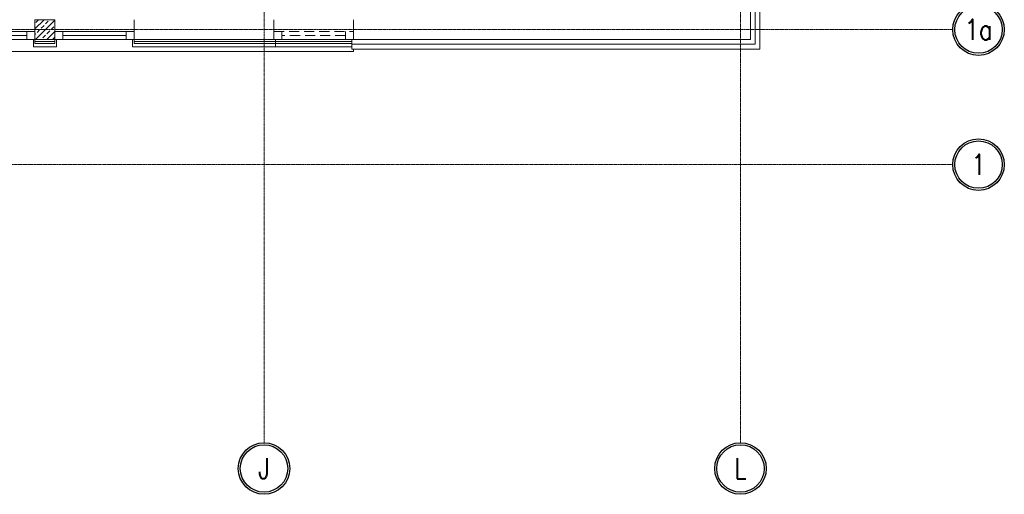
# Model space of a CAD drawing. Header units: centimetres. Extents: x 88729 to 133553, y -16225 to 14174.
# Tile 207 of 231: x 93551 to 94791, y -9853 to -9256. Entities that reach past the tile are written whole.
import ezdxf
from ezdxf.enums import TextEntityAlignment as Align

# ---------------------------------------------------------------- set-up
doc = ezdxf.new("R2010")
doc.units = ezdxf.units.CM
for name, pattern in [('ACAD_ISO04W100', [30.5, 24, -3, 0.5, -3]), ('CENTER2', [1.125, 0.75, -0.125, 0.125, -0.125]), ('DASHED', [19.05, 12.7, -6.35])]:
    doc.linetypes.add(name, pattern=pattern)
for name, color, linetype in [('A-OS', 252, 'CENTER2'), ('A-rdzenie zelbetowe', 252, 'Continuous'), ('A-SCIANY', 252, 'Continuous'), ('A-WID', 252, 'Continuous'), ('E_PODKLAD', 7, 'Continuous'), ('mat', 252, 'Continuous'), ('R-MET-IWE', 252, 'Continuous')]:
    doc.layers.add(name, color=color, linetype=linetype)
for name, color, linetype, lineweight in [('A-SLUSARKA', 252, 'Continuous', 13), ('PR_izolacja', 252, 'Continuous', 20), ('rz_zelbet', 252, 'Continuous', 20)]:
    doc.layers.add(name, color=color, linetype=linetype, lineweight=lineweight)
doc.styles.add('ROMANS', font='ROMANS.SHX', dxfattribs={"width": 0.6})
doc.styles.get("Standard").update_dxf_attribs({"font": 'txt.shx'})
doc.linetypes.add('BATTING', pattern='A,0.00254,-2.54,[134,LTYPESHP.SHX,S=2.54,R=0,X=-2.54,Y=0],-5.08,[134,LTYPESHP.SHX,S=2.54,R=180,X=2.54,Y=0],-2.54', length=10.16254)

# ---------------------------------------------------------------- blocks, each defined once
blk = doc.blocks.new('OSKA_D')
at = {"linetype": 'Continuous'}
for radius in [25, 23]:
    blk.add_circle((0, -25), radius, dxfattribs=at)
at = {"style": 'ROMANS', "width": 0.8, "flags": 4}
blk.add_attdef('OS', text='', height=20, dxfattribs=at).set_placement((0, -25), align=Align.MIDDLE_CENTER)
blk = doc.blocks.new('A$Ce817dbbb')
at = {"layer": 'rz_zelbet', "lineweight": 9, "ltscale": 0.1}
h = blk.add_hatch(dxfattribs=at)
h.set_pattern_fill('ANSI33', color=252, scale=40, style=0)
h.set_pattern_definition([(45, (-32124.376, 12060.049), (-7.0710678, 7.0710678), []), (45, (-32117.305, 12060.049), (-7.0710678, 7.0710678), [5, -2.5])])
h.paths.add_polyline_path([(2168.1, -19721), (2193.1, -19721), (2193.1, -19746), (2168.1, -19746)])
at = {"layer": 'A-OS', "color": 252, "lineweight": 9, "ltscale": 2}
for p, q in [((3056.6, -16365.2), (3056.6, -20253.8)), ((2456.6, -17463.7), (2456.6, -20253.8)), ((1893.4, -19733.5), (3323.9, -19733.5)), ((-2608.2, -19903.5), (3323.9, -19903.5))]:
    blk.add_line(p, q, dxfattribs=at)
at = {"layer": 'A-rdzenie zelbetowe', "color": 252, "lineweight": 9, "ltscale": 0.1}
blk.add_lwpolyline([(2168.1, -19721), (2193.1, -19721), (2193.1, -19746), (2168.1, -19746)], close=True, dxfattribs=at)
at = {"layer": 'A-SCIANY', "color": 252, "lineweight": 9, "ltscale": 3}
for p, q in [((3081.1, -19758), (3081.1, -19625)), ((2168.1, -19746), (2168.1, -19721)), ((2193.1, -19746), (2193.1, -19721)), ((2293.1, -19746), (2293.1, -19721)), ((2469.1, -19746), (2469.1, -19721)), ((2569.1, -19746), (2569.1, -19721)), ((2166.1, -19755), (2166.1, -19746)), ((2195.1, -19755), (2195.1, -19746)), ((2291.1, -19755), (2291.1, -19746)), ((2471.1, -19755), (2471.1, -19746)), ((2567.1, -19755), (2567.1, -19746)), ((2166.1, -19755), (2195.1, -19755)), ((2291.1, -19755), (2567.1, -19755)), ((2567.1, -19758), (2567.1, -19755)), ((2567.1, -19758), (3081.1, -19758))]:
    blk.add_line(p, q, dxfattribs=at)
at = {"layer": 'A-SLUSARKA', "color": 252, "lineweight": 9}
for points in [[(2068.1, -19736), (2168.1, -19736), (2168.1, -19746), (2068.1, -19746), (2068.1, -19736), (2078.1, -19736), (2078.1, -19746), (2158.1, -19746), (2158.1, -19736), (2158.1, -19741), (2078.1, -19741), (2078.1, -19741), (2078.1, -19741), (2078.1, -19741)], [(2193.1, -19736), (2293.1, -19736), (2293.1, -19746), (2193.1, -19746), (2193.1, -19736), (2203.1, -19736), (2203.1, -19746), (2283.1, -19746), (2283.1, -19736), (2283.1, -19741), (2203.1, -19741), (2203.1, -19741), (2203.1, -19741), (2203.1, -19741)]]:
    blk.add_lwpolyline(points, dxfattribs=at)
at = {"layer": 'A-SLUSARKA', "color": 252, "linetype": 'DASHED', "lineweight": 9}
blk.add_lwpolyline([(2469.1, -19736), (2569.1, -19736), (2569.1, -19746), (2469.1, -19746), (2469.1, -19736), (2479.1, -19736), (2479.1, -19746), (2559.1, -19746), (2559.1, -19736), (2559.1, -19741), (2479.1, -19741), (2479.1, -19741), (2479.1, -19741), (2479.1, -19741)], dxfattribs=at)
at = {"layer": 'A-WID', "color": 252, "lineweight": 9}
for q in [(2068.1, -19761), (2569.1, -19758)]:
    blk.add_line((2569.1, -19761), q, dxfattribs=at)
at = {"layer": 'mat', "color": 252, "lineweight": 9}
for p, q in [((3069.1, -19746), (3069.1, -19026)), ((2168.1, -19746), (2193.1, -19746)), ((2168.1, -19746), (2168.1, -19751)), ((2168.1, -19751), (2193.1, -19751)), ((2193.1, -19746), (2193.1, -19751)), ((2293.1, -19746), (3069.1, -19746)), ((2293.1, -19746), (2293.1, -19751)), ((2293.1, -19751), (2567.1, -19751)), ((2567.1, -19751), (2567.1, -19755))]:
    blk.add_line(p, q, dxfattribs=at)
at = {"layer": 'PR_izolacja', "color": 252, "linetype": 'BATTING', "lineweight": 9, "ltscale": 0.28}
for p, q in [((3075.1, -19752), (3075.1, -19625)), ((2567.1, -19752), (3075.1, -19752))]:
    blk.add_line(p, q, dxfattribs=at)
at = {"layer": 'PR_izolacja', "color": 252, "linetype": 'BATTING', "lineweight": 9, "ltscale": 0.12}
for p, q in [((2168.1, -19748.5), (2193.1, -19748.5)), ((2293.1, -19748.5), (2567.1, -19748.5))]:
    blk.add_line(p, q, dxfattribs=at)
at = {"layer": 'A-OS', "color": 252, "linetype": 'ACAD_ISO04W100', "lineweight": 9, "ltscale": 5, "xscale": 1.297612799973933, "yscale": 1.297612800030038, "zscale": 1.2976128, "rotation": 359.8402543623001}
for p, values in [((3356.5, -19701.1), {'OS': '1a'}), ((3356.5, -19871.1), {'OS': '1'}), ((2456.7, -20253.8), {'OS': 'J'}), ((3056.7, -20253.8), {'OS': 'L'})]:
    blk.add_blockref('OSKA_D', p, dxfattribs=at).add_auto_attribs(values)
at = {"layer": 'R-MET-IWE', "color": 252, "lineweight": 9, "width": 0.75}
for tag, rotation, p in [('0-', 90, (-1139, -4143.6)), ('0-', 90, (-1113, -4143.6)), ('0-', 90, (-1087, -4143.6)), ('2-', 90, (-796, -4143.6)), ('2-', 90, (-505, -4143.6)), ('0-', 90, (-480, -4143.6)), ('0-', 90, (-456, -4143.6)), ('2-', 90, (-166, -4143.6)), ('2-', 90, (-625.7, -4833.6)), ('2-', 90, (-599.7, -4833.6)), ('2-', 90, (-573.7, -4833.6)), ('0-', 180, (-2169.6, -4848.5)), ('0-', 180, (-2169.6, -4873.5)), ('0-', 180, (-2169.6, -4899.5)), ('-2', 90, (-1661.5, -4961.6)), ('-2', 90, (-1636.5, -4961.6)), ('0-', 270, (-1489.8, -4968.1)), ('0-', 270, (-1464.8, -4968.1)), ('0-', 270, (-1439.8, -4968.1)), ('0-', 270, (-1364.8, -4968.1)), ('0-', 270, (-1339.8, -4968.1)), ('0-', 270, (-1314.8, -4968.1)), ('0-', 270, (328.2, -4968.1)), ('0-', 270, (354.2, -4968.1)), ('0-', 270, (1256.2, -4968.1)), ('0-', 270, (1282.2, -4968.1)), ('0-', 90, (-513, -5496.6)), ('0-', 90, (-487, -5496.6)), ('K.S.-', 90, (-487, -5766.1)), ('0-', 90, (-513, -5766.1)), ('1-', 90, (-539, -6114.6)), ('0-', 90, (-513, -6114.6)), ('0-', 90, (-487, -6114.6)), ('0-', 90, (302, -6545.6)), ('0-', 90, (328, -6545.6)), ('0-', 90, (354, -6545.6)), ('0-', 90, (416.1, -6545.6)), ('0-', 90, (1256, -6545.6)), ('0-', 90, (1282, -6545.6)), ('1-', 90, (2383, -6845.6)), ('1-', 90, (2409, -6845.6)), ('1-', 90, (2435, -6845.6)), ('1-', 90, (2828, -6845.6)), ('1-', 90, (2854, -6845.6)), ('1-', 90, (2880, -6845.6)), ('<-2', 90, (-910.6, -10482.4)), ('2->', 90, (-718.1, -10854.4)), ('2->', 90, (-692.1, -10854.4)), ('2->', 90, (-744.1, -10870.8)), ('-0', 90, (-186.1, -12450.1)), ('1-', 90, (2264.5, -12866.4)), ('1-', 90, (2290.5, -12866.4)), ('1-', 90, (2316.5, -12866.4)), ('1-', 90, (2709.5, -12866.4)), ('1-', 90, (2735.5, -12866.4)), ('1-', 90, (2761.5, -12866.4)), ('<-KL', 90, (-700, -16780.9)), ('-0', 90, (-179.9, -18957.5)), ('0->', 90, (-1257.5, -23179)), ('0->', 90, (-1231.5, -23179)), ('0->', 90, (-1205.5, -23179)), ('0->', 90, (-600.5, -23179)), ('0->', 90, (-574.5, -23179)), ('0->', 90, (-1692.5, -24074)), ('0->', 90, (-1666.5, -24074)), ('0->', 90, (-1640.5, -24074)), ('0->', 90, (-1486.5, -24074)), ('0->', 90, (-1460.5, -24074)), ('0->', 90, (-1434.5, -24074)), ('<-0', 90, (-499.8, -24383.6)), ('<-0', 90, (-298.1, -24383.6)), ('<-0', 180, (-587.1, -25088.9)), ('<-0', 270, (-496.6, -25202.7)), ('<-0', 180, (-1353.3, -25419.4)), ('<-0', 180, (-1187.3, -25444.1)), ('<-0', 90, (-179.6, -25454.2)), ('<-0', 90, (-69.6, -26375.4)), ('<-0', 90, (-43.6, -26375.4))]:
    blk.add_attdef(tag, text='', height=17, rotation=rotation, dxfattribs=at).set_placement(p, align=Align.MIDDLE)
for tag, p in [('2-', (1424.8, -4179.2)), ('2-', (1424.8, -4205.2)), ('K.S.-', (-76.9, -4264.2)), ('KL-', (-613.1, -4292.2)), ('1-', (-613.1, -4312.2)), ('1-', (-613.1, -4332.2)), ('K.S.-', (1414.1, -4333.7)), ('0-', (-70.2, -4341.2)), ('0-', (469.8, -4341.2)), ('1-', (-613.1, -4352.2)), ('0-', (1424.8, -4361.2)), ('0-', (-70.2, -4367.2)), ('1-', (469.8, -4367.2)), ('0-', (1099.8, -4368.2)), ('2-', (1424.8, -4387.2)), ('1-', (-70.2, -4393.2)), ('1-', (469.8, -4393.2)), ('1-', (1099.8, -4394.2)), ('2-', (-70.2, -4419.2)), ('2-', (1099.8, -4420.2)), ('2-', (1424.8, -4413.2)), ('K.S.-', (-76.9, -4445.2)), ('2-', (469.8, -4444.2)), ('2-', (1099.8, -4446.2)), ('2-', (469.8, -4470.2)), ('2-', (-825.2, -4496.2)), ('2-', (-825.2, -4522.2)), ('2-', (-70.2, -4574.2)), ('2-', (-70.2, -4600.2)), ('K.S.-', (1089.1, -4600.7)), ('2-', (1099.8, -4653.2)), ('2-', (-70.2, -4669.2)), ('2-', (1099.8, -4679.2)), ('1-', (-70.2, -4695.2)), ('-1', (1806.8, -4690.8)), ('2-', (1099.8, -4705.2)), ('K.S.-', (-73.2, -4721.2)), ('-1', (1806.8, -4716.3)), ('FR-', (-70.2, -4747.2)), ('-1', (1806.8, -4743.1)), ('0-', (-1066.2, -6382.7)), ('0-', (-1066.2, -6408.7)), ('2-', (1729.8, -6586.2)), ('2-', (1729.8, -6612.2)), ('2-', (1729.8, -6638.2)), ('2-', (1729.8, -6664.2)), ('K.S.-', (469.8, -6788.2)), ('1-', (-962.2, -6915.2)), ('1-', (-460.2, -6923.2)), ('1-', (469.8, -6923.2)), ('2-', (1729.8, -6923.2)), ('1-', (-460.2, -6949.2)), ('1-', (469.8, -6949.2)), ('2-', (1729.8, -6949.2)), ('K.S.-', (2901.8, -6960.2)), ('2-', (1729.8, -6975.2)), ('2-', (1729.8, -7001.2)), ('2-', (-460.2, -7026.2)), ('0-', (469.8, -7026.2)), ('2-', (-460.2, -7052.2)), ('0-', (469.8, -7052.2)), ('2-', (-460.2, -7078.2)), ('2-', (469.8, -7078.2)), ('1-', (2901.8, -7088.2)), ('2-', (469.8, -7104.2)), ('1-', (2901.8, -7114.2)), ('0-', (1729.8, -7131.2)), ('2-', (-460.2, -7141.2)), ('0-', (1729.8, -7157.2)), ('2-', (-460.2, -7167.2)), ('2-', (469.8, -7181.2)), ('2-', (1729.8, -7183.2)), ('0-', (-460.2, -7193.2)), ('2-', (469.8, -7207.2)), ('2-', (1729.8, -7209.2)), ('K.S.-', (-470.9, -7217.7)), ('2-', (469.8, -7233.2)), ('2-', (1729.8, -7235.2)), ('1-', (-460.2, -7245.2)), ('2-', (469.8, -7259.2)), ('2-', (1729.8, -7261.2)), ('2-', (1729.8, -7287.2)), ('2-', (-460.2, -7297.2)), ('2->', (-943.7, -10543)), ('-1', (1688.3, -10711.5)), ('-1', (1688.3, -10737.5)), ('-1', (1688.3, -10763.5)), ('<-2', (1685.6, -12605.4)), ('2->', (1611.3, -12636.5)), ('2->', (1611.3, -12659)), ('2->', (1590.8, -12685)), ('K.S.-', (2783.3, -12981)), ('2->', (-578.7, -13047)), ('2->', (-578.7, -13073)), ('<-2', (-476.9, -13105.9)), ('1-', (2783.3, -13109)), ('1-', (2783.3, -13135)), ('<-1', (-610.8, -16857.8)), ('<-1', (-610.8, -16877.8)), ('<-1', (1688.3, -17219)), ('<-1', (1688.3, -17245)), ('<-1', (1688.3, -17271)), ('<-1', (-478.9, -18553.4)), ('<-0', (-2288, -23879.6)), ('<-0', (-2288, -23905.6)), ('<-0', (-2288, -23931.6)), ('<-0', (-343.1, -24738.2)), ('<-0', (-478.9, -25059.7))]:
    blk.add_attdef(tag, text='', height=17, dxfattribs=at).set_placement(p, align=Align.MIDDLE)

msp = doc.modelspace()

# ---------------------------------------------------------------- block references
at = {"layer": 'E_PODKLAD'}
msp.add_blockref('A$Ce817dbbb', (91401.9, 10465.4), dxfattribs=at)

doc.saveas('drawing.dxf')
